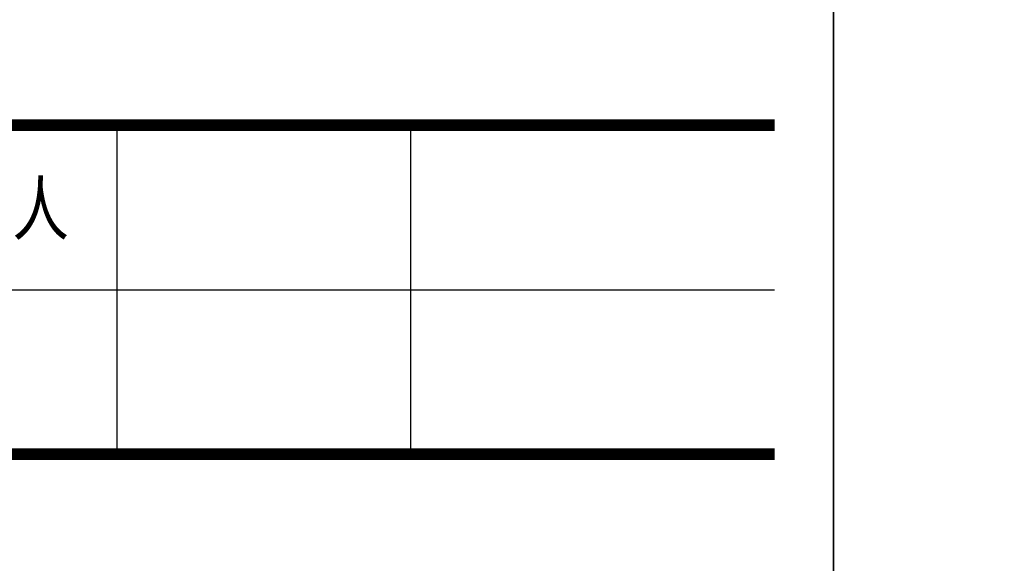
# Model space of a CAD drawing. Header units: millimetres. Extents: x -347 to 6927, y -2179 to 791.
# Tile 8 of 14: x 3506 to 3926, y -806 to -574. Entities that reach past the tile are written whole.
import ezdxf

# ---------------------------------------------------------------- set-up
doc = ezdxf.new("R2010")
doc.units = ezdxf.units.MM
doc.header["$MEASUREMENT"] = 0
doc.layers.add('TK-PUBLIC', color=7, linetype='Continuous')
doc.layers.add('钢筋', color=12, linetype='Continuous', lineweight=30)
doc.styles.get("Standard").update_dxf_attribs({"font": 'simfang_0.ttf'})
doc.styles.add('黑体窄', font='simhei_0.ttf', dxfattribs={"width": 0.8})

msp = doc.modelspace()

# ---------------------------------------------------------------- linework, layer by layer
for p, q in [((3547.77, -619.17), (3547.77, -759.17)), ((3672.77, -619.17), (3672.77, -759.17))]:
    msp.add_line(p, q)
at = {"layer": 'TK-PUBLIC', "color": 3}
for p, q in [((3852.77, -2179.17), (3852.77, 790.83)), ((3852.77, 790.83), (3852.77, -2179.17))]:
    msp.add_line(p, q, dxfattribs=at)
at = {"layer": 'TK-PUBLIC'}
for p, q in [((3377.77, -689.17), (3827.77, -689.17)), ((3377.77, -759.17), (3827.77, -759.17)), ((3377.77, -759.17), (3827.77, -759.17))]:
    msp.add_line(p, q, dxfattribs=at)
at = {"layer": 'TK-PUBLIC', "const_width": 5}
for points in [[(3377.77, -619.17), (3827.77, -619.17)], [(3377.77, -759.17), (3827.77, -759.17)]]:
    msp.add_lwpolyline(points, dxfattribs=at)

# ---------------------------------------------------------------- texts
at = {"layer": 'TK-PUBLIC', "style": '黑体窄', "width": 0.8}
msp.add_text('设计总负责人', height=22, dxfattribs=at).set_placement((3383.35, -665.66))
at = {"layer": '钢筋', "color": 3, "lineweight": 9, "insert": (2589.26, -484.97), "char_height": 25, "width": 676.442, "attachment_point": 1}
msp.add_mtext('说明：\\P     1、图中尺寸高程以米计，钢筋规格以毫米计，其余单位均以厘米计；\\P     2、材料强度等级混凝土采用C30，钢筋采用HRB400钢筋；\\P     3、钢筋保护层厚度：5cm。\\P     4、地连墙一般按6m长为一槽幅施工，施工时按1、2、3三种型号施工，钢筋笼尺寸见钢筋笼平面图，主筋间距等不变。施工局部槽幅可调整，最小槽幅长度不小于2.8m\\P     5、钢筋制作施工严格按规范要求，钢筋锚固长度满足规范要求，纵向受力钢筋与加劲筋之间及箍筋与起吊钢筋之间采用焊接.纵向受力筋与箍筋间一半焊接、一半绑扎搭接。焊接搭接双面焊不下于5d，单面焊不小于10d。钢筋笼刚度不能满足起吊要求时须沿桁架加一道直径20的圆钢剪力撑。\\P     6、钢筋笼起吊点、悬挂筋、起吊筋、钢筋笼固定环根据钢筋笼重量、起吊机具及起吊方法，合理布置，可根据施工情况调整。\\P     7、公、母头位置处垂直钢筋为3 16。', dxfattribs=at)

doc.saveas('drawing.dxf')
